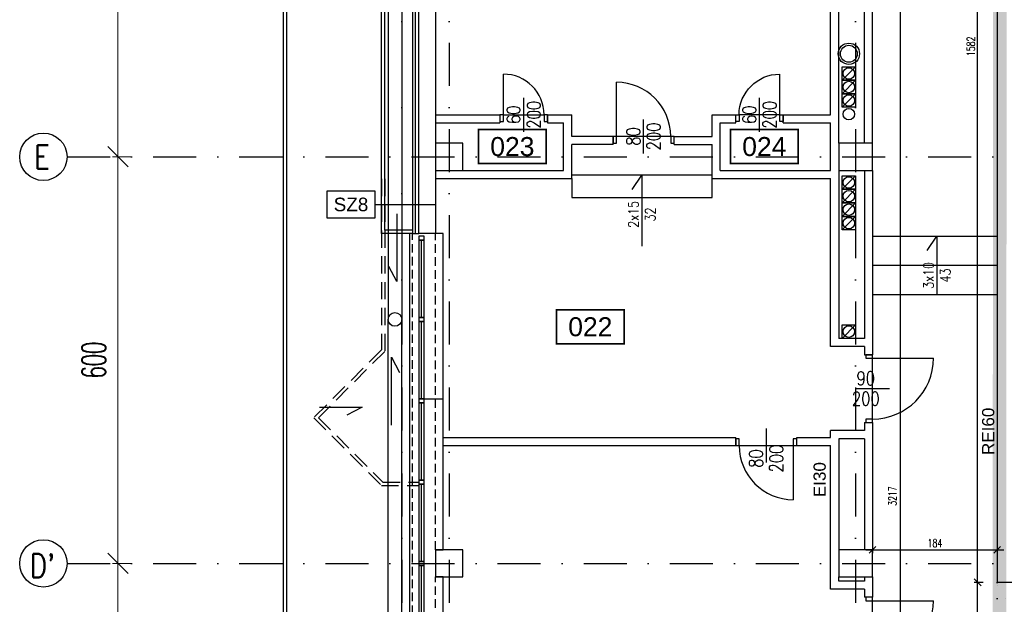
# Model space of a CAD drawing. Header units: centimetres. Extents: x -10702 to 24628, y -4437 to 19798.
# Tile 14 of 92: x 4366 to 5819, y 9140 to 10002. Entities that reach past the tile are written whole.
import ezdxf
from ezdxf.enums import TextEntityAlignment as Align

# ---------------------------------------------------------------- set-up
doc = ezdxf.new("R2010")
doc.units = ezdxf.units.CM
doc.header["$PDMODE"] = 35
doc.header["$PDSIZE"] = 0.1
for name, pattern in [('Kondygnacja  -0_5$0$DIVIDE', [31.75, 12.7, -6.35, 0, -6.35, 0, -6.35]), ('Kondygnacja  -0_5$0$DOT2', [3.175, 0, -3.175]), ('Kondygnacja  -0_5$0$HIDDEN', [9.525, 6.35, -3.175]), ('Osie rzutów$0$DASHDOT2', [12.7, 6.35, -3.175, 0, -3.175])]:
    doc.linetypes.add(name, pattern=pattern)
doc.layers.get('0').update_dxf_attribs({"color": 8})
doc.layers.get('DEFPOINTS').update_dxf_attribs({"color": 8})
for name, color, linetype in [('Kondygnacja  -0_5$0$ARCH_ETAPOWANIE', 8, 'Kondygnacja  -0_5$0$DIVIDE'), ('Kondygnacja  -0_5$0$ARCH_INFO_ETYK_DRZWI_IST', 8, 'Continuous'), ('Kondygnacja  -0_5$0$ARCH_INFO_ODPORNOŚĆ OGNIOWA', 8, 'Continuous'), ('Kondygnacja  -0_5$0$ARCH_INFO_OPISY_PRZEGRODY_IST', 8, 'Continuous'), ('Kondygnacja  -0_5$0$ARCH_INFO_SCHODY_IST', 8, 'Continuous'), ('Kondygnacja  -0_5$0$ARCH_MUROWANE_IST', 8, 'Continuous'), ('Kondygnacja  -0_5$0$ARCH_NIEWIDOK_IST', 8, 'Kondygnacja  -0_5$0$HIDDEN'), ('Kondygnacja  -0_5$0$ARCH_OCIEPLENIE_IST', 8, 'Continuous'), ('Kondygnacja  -0_5$0$ARCH_OTWORY_WENTYLACJA_IST', 8, 'Continuous'), ('Kondygnacja  -0_5$0$ARCH_PRZEKROJOWE_IST', 8, 'Continuous'), ('Kondygnacja  -0_5$0$ARCH_WIDOK_IST', 8, 'Continuous'), ('Kondygnacja  -0_5$0$ARCH_WYBURZENIA', 8, 'Kondygnacja  -0_5$0$DOT2'), ('Kondygnacja  -0_5$0$ARCH_ŚLUSARKA_DRZWI_IST', 8, 'Continuous'), ('Kondygnacja  -0_5$0$ARCH_ŚLUSARKA_OKNA_IST', 8, 'Continuous'), ('Kondygnacja  -0_5$0$ARCH_ŻELBET_IST', 8, 'Continuous'), ('Osie rzutów$0$ARCH_INFO_OSIE_IST', 8, 'Osie rzutów$0$DASHDOT2'), ('Osie rzutów$0$ARCH_INFO_OSIE_OPISY_IST', 8, 'Continuous'), ('Pomieszczenia -05$0$ARCH_INFO_AREA_ETYKIETY_200', 8, 'Continuous')]:
    doc.layers.add(name, color=color, linetype=linetype)
doc.layers.add('Kondygnacja  -0_5$0$ARCH_INFO_WYMIARY', color=8, linetype='Continuous', lineweight=9)
doc.layers.add('Osie rzutów$0$ARCH_INFO_WYMIARY', color=8, linetype='Continuous', lineweight=9)
doc.styles.add('Kondygnacja  -0_5$0$Arial', font='arial.ttf')
doc.styles.add('Kondygnacja  -0_5$0$Romans', font='Romans.shx', dxfattribs={"width": 0.7})
doc.styles.add('Kondygnacja  -0_5$0$ROMANS-50-CM', font='romans.shx', dxfattribs={"width": 0.8, "height": 10})
doc.styles.add('Osie rzutów$0$ROMANS-250-CM', font='romans.shx', dxfattribs={"width": 0.8, "height": 50})
doc.styles.add('Osie rzutów$0$wymiary_cuprum', font='Romans.shx', dxfattribs={"width": 0.6})
doc.styles.add('Pomieszczenia -05$0$Arial', font='arial.ttf')
doc.dimstyles.new('Kondygnacja  -0_5$0$Wymiary 1-100', dxfattribs={"dimtxt": 12, "dimasz": 10, "dimexe": 5, "dimexo": 0, "dimgap": 4, "dimtad": 1, "dimrnd": 0.5, "dimzin": 12, "dimdsep": 46, "dimtxsty": 'Kondygnacja  -0_5$0$Romans', "dimblk": 'Kondygnacja  -0_5$0$_Oblique', "dimcen": 10, "dimdle": 10, "dimclrt": 55, "dimazin": 0, "dimtfac": 1, "dimtmove": 1, "dimatfit": 3, "dimfxl": 0, "dimtolj": 1, "dimtzin": 0, "dimarcsym": 0})
doc.dimstyles.new('Osie rzutów$0$ARCH_ CT', dxfattribs={"dimtxt": 20, "dimasz": 20, "dimexe": 12, "dimexo": 20, "dimgap": 5, "dimtad": 1, "dimdec": 1, "dimrnd": 0.5, "dimzin": 9, "dimdsep": 46, "dimtxsty": 'Osie rzutów$0$wymiary_cuprum', "dimblk": 'Osie rzutów$0$_Oblique', "dimcen": 8, "dimdle": 12, "dimclrd": 256, "dimclre": 256, "dimclrt": 55, "dimadec": 1, "dimazin": 0, "dimtfac": 1, "dimtdec": 1, "dimtmove": 1, "dimatfit": 2, "dimldrblk": 'Osie rzutów$0$_Dot', "dimfxl": 0, "dimtolj": 1, "dimtzin": 0, "dimlwd": -1, "dimlwe": -1, "dimarcsym": 0})

# ---------------------------------------------------------------- blocks, each defined once
blk = doc.blocks.new('Osie rzutów$0$_Oblique')
at = {"color": 0, "linetype": 'ByBlock', "lineweight": -2}
blk.add_line((-0.5, -0.5), (0.5, 0.5), dxfattribs=at)
blk = doc.blocks.new('*D123')
at = {"layer": 'DEFPOINTS', "color": 0}
for p in [(4545, 9800), (4511, 9200), (4545, 9200)]:
    blk.add_point(p, dxfattribs=at)
at = {"layer": 'Osie rzutów$0$ARCH_INFO_WYMIARY'}
for p, q in [((4530, 9800), (4503, 9800)), ((4511, 9808), (4511, 9192)), ((4530, 9200), (4503, 9200))]:
    blk.add_line(p, q, dxfattribs=at)
at = {"layer": 'Osie rzutów$0$ARCH_INFO_WYMIARY', "xscale": 30, "yscale": 30, "zscale": 30}
for p, rotation in [((4511, 9800), 90), ((4511, 9200), 270)]:
    blk.add_blockref('Osie rzutów$0$_Oblique', p, dxfattribs=dict(at, rotation=rotation))
at = {"layer": 'Osie rzutów$0$ARCH_INFO_WYMIARY', "color": 55, "insert": (4475.5, 9500), "char_height": 35, "attachment_point": 5, "rotation": 90, "style": 'Osie rzutów$0$wymiary_cuprum'}
blk.add_mtext('\\A1;600', dxfattribs=at)
blk = doc.blocks.new('Osie rzutów$0$_Dot')
at = {"color": 0, "linetype": 'ByBlock', "lineweight": -2}
blk.add_line((-0.5, 0), (-1, 0), dxfattribs=at)
at = {"color": 0, "linetype": 'ByBlock', "const_width": 0.5}
blk.add_lwpolyline([(-0.25, 0, 1), (0.25, 0, 1)], format="xyb", close=True, dxfattribs=at)
blk = doc.blocks.new('*D124')
at = {"layer": 'DEFPOINTS', "color": 0}
for p in [(4545, 9200), (4511, 8600), (4545, 8600)]:
    blk.add_point(p, dxfattribs=at)
at = {"layer": 'Osie rzutów$0$ARCH_INFO_WYMIARY'}
for p, q in [((4511, 9208), (4511, 8592)), ((4530, 9200), (4503, 9200)), ((4530, 8600), (4503, 8600))]:
    blk.add_line(p, q, dxfattribs=at)
at = {"layer": 'Osie rzutów$0$ARCH_INFO_WYMIARY', "xscale": 30, "yscale": 30, "zscale": 30}
for p, rotation in [((4511, 9200), 90), ((4511, 8600), 270)]:
    blk.add_blockref('Osie rzutów$0$_Oblique', p, dxfattribs=dict(at, rotation=rotation))
at = {"layer": 'Osie rzutów$0$ARCH_INFO_WYMIARY', "color": 55, "insert": (4475.5, 8900), "char_height": 35, "attachment_point": 5, "rotation": 90, "style": 'Osie rzutów$0$wymiary_cuprum'}
blk.add_mtext('\\A1;600', dxfattribs=at)
blk = doc.blocks.new('*D131')
at = {"layer": 'DEFPOINTS', "color": 0}
for p in [(4545, 10400), (4511, 9800), (4545, 9800)]:
    blk.add_point(p, dxfattribs=at)
at = {"layer": 'Osie rzutów$0$ARCH_INFO_WYMIARY'}
for p, q in [((4511, 10408), (4511, 9792)), ((4530, 10400), (4503, 10400)), ((4530, 9800), (4503, 9800))]:
    blk.add_line(p, q, dxfattribs=at)
at = {"layer": 'Osie rzutów$0$ARCH_INFO_WYMIARY', "xscale": 30, "yscale": 30, "zscale": 30}
for p, rotation in [((4511, 10400), 90), ((4511, 9800), 270)]:
    blk.add_blockref('Osie rzutów$0$_Oblique', p, dxfattribs=dict(at, rotation=rotation))
at = {"layer": 'Osie rzutów$0$ARCH_INFO_WYMIARY', "color": 55, "insert": (4475.5, 10100), "char_height": 35, "attachment_point": 5, "rotation": 90, "style": 'Osie rzutów$0$wymiary_cuprum'}
blk.add_mtext('\\A1;600', dxfattribs=at)
blk = doc.blocks.new('Kondygnacja  -0_5$0$_Oblique')
at = {"color": 0, "linetype": 'ByBlock', "lineweight": -2}
blk.add_line((-0.5, -0.5), (0.5, 0.5), dxfattribs=at)
blk = doc.blocks.new('*D182')
at = {"layer": 'DEFPOINTS', "color": 0}
for p in [(5625, 9304), (5809, 9304), (5809, 9220)]:
    blk.add_point(p, dxfattribs=at)
at = {"layer": 'Kondygnacja  -0_5$0$ARCH_INFO_WYMIARY', "color": 0, "lineweight": -2}
for p, q in [((5615, 9220), (5819, 9220)), ((5625, 9228), (5625, 9215)), ((5809, 9228), (5809, 9215))]:
    blk.add_line(p, q, dxfattribs=at)
at = {"layer": 'Kondygnacja  -0_5$0$ARCH_INFO_WYMIARY', "color": 0, "lineweight": -2, "xscale": 10, "yscale": 10, "zscale": 10, "rotation": 180}
blk.add_blockref('Kondygnacja  -0_5$0$_Oblique', (5625, 9220), dxfattribs=at)
at = {"layer": 'Kondygnacja  -0_5$0$ARCH_INFO_WYMIARY', "color": 0, "lineweight": -2, "xscale": 10, "yscale": 10, "zscale": 10}
blk.add_blockref('Kondygnacja  -0_5$0$_Oblique', (5809, 9220), dxfattribs=at)
at = {"layer": 'Kondygnacja  -0_5$0$ARCH_INFO_WYMIARY', "color": 55, "insert": (5717, 9230), "char_height": 12, "attachment_point": 5, "style": 'Kondygnacja  -0_5$0$Romans'}
blk.add_mtext('\\A1;184', dxfattribs=at)
blk = doc.blocks.new('*D237')
at = {"layer": 'DEFPOINTS', "color": 0}
for p in [(5625, 10754), (5666.4, 10754), (5625, 7537)]:
    blk.add_point(p, dxfattribs=at)
at = {"layer": 'Kondygnacja  -0_5$0$ARCH_INFO_WYMIARY', "color": 0, "lineweight": -2}
for p, q in [((5666.4, 7527), (5666.4, 10764)), ((5658.4, 10754), (5671.4, 10754)), ((5658.4, 7537), (5671.4, 7537))]:
    blk.add_line(p, q, dxfattribs=at)
at = {"layer": 'Kondygnacja  -0_5$0$ARCH_INFO_WYMIARY', "color": 0, "lineweight": -2, "xscale": 10, "yscale": 10, "zscale": 10}
for p, rotation in [((5666.4, 10754), 90), ((5666.4, 7537), 270)]:
    blk.add_blockref('Kondygnacja  -0_5$0$_Oblique', p, dxfattribs=dict(at, rotation=rotation))
at = {"layer": 'Kondygnacja  -0_5$0$ARCH_INFO_WYMIARY', "color": 55, "insert": (5654.4, 9299.4), "char_height": 12, "attachment_point": 5, "rotation": 90, "style": 'Kondygnacja  -0_5$0$Romans'}
blk.add_mtext('\\A1;3217', dxfattribs=at)
blk = doc.blocks.new('*D257')
at = {"layer": 'DEFPOINTS', "color": 0}
for p in [(5780.1, 9172), (5809, 9172), (5809, 9048)]:
    blk.add_point(p, dxfattribs=at)
at = {"layer": 'Kondygnacja  -0_5$0$ARCH_INFO_WYMIARY', "color": 0, "lineweight": -2}
for p, q in [((5788.1, 9172), (5775.1, 9172)), ((5780.1, 9038), (5780.1, 9182)), ((5788.1, 9048), (5775.1, 9048))]:
    blk.add_line(p, q, dxfattribs=at)
at = {"layer": 'Kondygnacja  -0_5$0$ARCH_INFO_WYMIARY', "color": 0, "lineweight": -2, "xscale": 10, "yscale": 10, "zscale": 10}
for p, rotation in [((5780.1, 9172), 90), ((5780.1, 9048), 270)]:
    blk.add_blockref('Kondygnacja  -0_5$0$_Oblique', p, dxfattribs=dict(at, rotation=rotation))
at = {"layer": 'Kondygnacja  -0_5$0$ARCH_INFO_WYMIARY', "color": 55, "insert": (5770.1, 9110), "char_height": 12, "attachment_point": 5, "rotation": 90, "style": 'Kondygnacja  -0_5$0$Romans'}
blk.add_mtext('\\A1;124', dxfattribs=at)
blk = doc.blocks.new('*D258')
at = {"layer": 'DEFPOINTS', "color": 0}
for p in [(5780.1, 10754), (5809, 10754), (5809, 9172)]:
    blk.add_point(p, dxfattribs=at)
at = {"layer": 'Kondygnacja  -0_5$0$ARCH_INFO_WYMIARY', "color": 0, "lineweight": -2}
for p, q in [((5780.1, 9162), (5780.1, 10764)), ((5788.1, 10754), (5775.1, 10754)), ((5788.1, 9172), (5775.1, 9172))]:
    blk.add_line(p, q, dxfattribs=at)
at = {"layer": 'Kondygnacja  -0_5$0$ARCH_INFO_WYMIARY', "color": 0, "lineweight": -2, "xscale": 10, "yscale": 10, "zscale": 10}
for p, rotation in [((5780.1, 10754), 90), ((5780.1, 9172), 270)]:
    blk.add_blockref('Kondygnacja  -0_5$0$_Oblique', p, dxfattribs=dict(at, rotation=rotation))
at = {"layer": 'Kondygnacja  -0_5$0$ARCH_INFO_WYMIARY', "color": 55, "insert": (5770.1, 9963), "char_height": 12, "attachment_point": 5, "rotation": 90, "style": 'Kondygnacja  -0_5$0$Romans'}
blk.add_mtext('\\A1;1582', dxfattribs=at)
blk = doc.blocks.new('Kondygnacja  -0_5$0$DRZWI80')
blk.add_line((-40, 0), (-40, 80))
at = {"lineweight": -3}
for p, q in [((0, -25), (0, 25)), ((40, 0), (-40, 0))]:
    blk.add_line(p, q, dxfattribs=at)
for points in [[(-45, -10), (-40, -10), (-40, 0), (-45, 0)], [(40, -10), (45, -10), (45, 0), (40, 0)]]:
    blk.add_lwpolyline(points, close=True, dxfattribs=at)
blk.add_arc((-40, 0), 80, 0, 90, dxfattribs=at)
blk = doc.blocks.new('Kondygnacja  -0_5$0$DRZWI60')
at = {"color": 0}
blk.add_line((-30, 0), (-30, 60), dxfattribs=at)
at = {"color": 0, "lineweight": -3}
for p, q in [((0, -25), (0, 25)), ((-30, 0), (30, 0))]:
    blk.add_line(p, q, dxfattribs=at)
for points in [[(-35, -10), (-30, -10), (-30, 0), (-35, 0)], [(30, -10), (35, -10), (35, 0), (30, 0)]]:
    blk.add_lwpolyline(points, close=True, dxfattribs=at)
blk.add_arc((-30, 0), 60, 0, 90, dxfattribs=at)
blk = doc.blocks.new('Kondygnacja  -0_5$0$DRZWI90')
blk.add_line((-45, 0), (-45, 90))
at = {"lineweight": -3}
for p, q in [((0, -25), (0, 25)), ((45, 0), (-45, 0))]:
    blk.add_line(p, q, dxfattribs=at)
for points in [[(-50, -10), (-45, -10), (-45, 0), (-50, 0)], [(45, -10), (50, -10), (50, 0), (45, 0)]]:
    blk.add_lwpolyline(points, close=True, dxfattribs=at)
blk.add_arc((-45, 0), 90, 0, 90, dxfattribs=at)
blk = doc.blocks.new('Pomieszczenia -05$0$etykieta_numer')
at = {"color": 0, "linetype": 'ByBlock', "const_width": 2.44}
blk.add_lwpolyline([(-50, -50), (-50, 0), (50, 0), (50, -50)], close=True, dxfattribs=at)
at = {"color": 0, "linetype": 'ByBlock', "style": 'Pomieszczenia -05$0$Arial'}
blk.add_attdef('AECAREA:NUMBER', text='', height=28, dxfattribs=at).set_placement((0, -25), align=Align.MIDDLE)
blk = doc.blocks.new('Osie rzutów')
at = {"layer": 'Osie rzutów$0$ARCH_INFO_OSIE_IST', "ltscale": 10}
for p, q in [((4930, 12510), (4930, 4623.26)), ((5000, 12510), (5000, 4512.32)), ((5600, 12510), (5600, 4512.32)), ((4436.04, 9800), (15156.54, 9800)), ((4436.04, 9200), (15156.54, 9200))]:
    blk.add_line(p, q, dxfattribs=at)
at = {"layer": 'Osie rzutów$0$ARCH_INFO_OSIE_OPISY_IST'}
for centre in [(4401.04, 9800), (4401.04, 9200)]:
    blk.add_circle(centre, 35, dxfattribs=at)
at = {"layer": 'Osie rzutów$0$ARCH_INFO_OSIE_OPISY_IST', "style": 'Osie rzutów$0$ROMANS-250-CM', "width": 0.8}
for s, p in [('E', (4387.59, 9782.21)), ("D'", (4381.22, 9178.95))]:
    blk.add_text(s, height=35, dxfattribs=at).set_placement(p)
at = {"layer": 'Osie rzutów$0$ARCH_INFO_WYMIARY'}
for base, p1, p2, picture, middle in [((4511.04, 9800), (4544.98, 10400), (4544.98, 9800), '*D131', (4475.54, 10100)), ((4511.04, 9200), (4544.98, 9800), (4544.98, 9200), '*D123', (4475.54, 9500)), ((4511.04, 8600), (4544.98, 9200), (4544.98, 8600), '*D124', (4475.54, 8900))]:
    dim = blk.add_linear_dim(base=base, p1=p1, p2=p2, angle=270, dimstyle='Osie rzutów$0$ARCH_ CT', override={"dimtxt": 35, "dimasz": 30, "dimexe": 8, "dimexo": 15, "dimgap": 18, "dimdle": 8}, dxfattribs=at)
    dim.commit()
    dim.dimension.update_dxf_attribs({"geometry": picture, "text_midpoint": middle})

msp = doc.modelspace()

# ---------------------------------------------------------------- linework, layer by layer
at = {"layer": 'Kondygnacja  -0_5$0$ARCH_ETAPOWANIE', "ltscale": 10, "const_width": 20, "elevation": 300}
msp.add_lwpolyline([(4946, 3931), (4946, 5443), (5613, 5443), (5613, 5586), (5809, 5586), (5815, 12220), (6212, 12220), (6212, 13458.874), (6172, 13458.874), (6171.997, 14762.582), (4925, 14762.019), (4925, 14762.019), (8839.196, 14763.787)], dxfattribs=at)
at = {"layer": 'Kondygnacja  -0_5$0$ARCH_INFO_OPISY_PRZEGRODY_IST'}
msp.add_lwpolyline([(4890.089, 9729.56), (4890.089, 9709.56), (4820.089, 9709.56), (4820.089, 9749.56), (4890.089, 9749.56), (4890.089, 9729.56), (4980, 9729.56)], dxfattribs=at)
at = {"layer": 'Kondygnacja  -0_5$0$ARCH_INFO_SCHODY_IST'}
for points in [[(5270.323, 9751.691), (5284.5, 9773), (5284.5, 9668)], [(5705.823, 9661.691), (5720, 9683), (5720, 9597)]]:
    msp.add_lwpolyline(points, dxfattribs=at)
at = {"layer": 'Kondygnacja  -0_5$0$ARCH_MUROWANE_IST', "ltscale": 4}
for p, q in [((5809, 10754), (5809, 9172)), ((5563, 9862), (5563, 10380)), ((5575, 9820), (5575, 10380)), ((5613, 9820), (5613, 10380)), ((5625, 9820), (5625, 10380)), ((4980, 9862), (5075, 9862)), ((5075, 9862), (5075, 9850)), ((5145, 9862), (5181, 9862)), ((5145, 9862), (5145, 9850)), ((5181, 9830), (5181, 9862)), ((5388, 9830), (5388, 9862)), ((5388, 9862), (5423, 9862)), ((5423, 9850), (5423, 9862)), ((5493, 9862), (5563, 9862)), ((5493, 9850), (5493, 9862)), ((4980, 9850), (5075, 9850)), ((5145, 9850), (5169, 9850)), ((5169, 9780), (5169, 9850)), ((5400, 9780), (5400, 9850)), ((5400, 9850), (5423, 9850)), ((5493, 9850), (5563, 9850)), ((5563, 9780), (5563, 9850)), ((5242, 9830), (5181, 9830)), ((5242, 9818), (5242, 9830)), ((5332, 9818), (5332, 9830)), ((5332, 9830), (5388, 9830)), ((5181, 9768), (5181, 9818)), ((5242, 9818), (5181, 9818)), ((5332, 9818), (5388, 9818)), ((5388, 9768), (5388, 9818)), ((4980, 9768), (5181, 9768)), ((4984.857, 9768), (5181, 9768)), ((5020, 9780), (5169, 9780)), ((5388, 9768), (5563, 9768)), ((5400, 9780), (5563, 9780)), ((5563, 9520), (5563, 9768)), ((5575, 9780), (5575, 9532)), ((5613, 9780), (5613, 9532)), ((5625, 9780), (5625, 9508)), ((5613, 9520), (5563, 9520)), ((5613, 9532), (5575, 9532)), ((5613, 9520), (5613, 9508)), ((5613, 9508), (5625, 9508)), ((4963, 9443), (4991, 9443)), ((5613, 9408), (5613, 9396)), ((5613, 9408), (5625, 9408)), ((5625, 9408), (5625, 9220)), ((5563, 9386), (5563, 9396)), ((5613, 9396), (5563, 9396)), ((4991, 9386), (5423, 9386)), ((5423, 9374), (5423, 9386)), ((5513, 9386), (5563, 9386)), ((5513, 9374), (5513, 9386)), ((5575, 9384), (5575, 9220)), ((5613, 9384), (5575, 9384)), ((5613, 9384), (5613, 9220)), ((4991, 9374), (5423, 9374)), ((5513, 9374), (5563, 9374)), ((5563, 9162), (5563, 9374)), ((5575, 9174), (5575, 9180)), ((5613, 9174), (5575, 9174)), ((5613, 9180), (5613, 9174)), ((5625, 9180), (5625, 9150)), ((5625, 9180), (5625, 9150)), ((5840, 9172), (5809, 9172)), ((5613, 9162), (5563, 9162)), ((5613, 9162), (5613, 9150)), ((5625, 9150), (5613, 9150))]:
    msp.add_line(p, q, dxfattribs=at)
msp.add_lwpolyline([(4955, 10520), (4980, 10520), (4980, 9686.829), (4955, 9686.829)], close=True, dxfattribs=at)
at = {"layer": 'Kondygnacja  -0_5$0$ARCH_NIEWIDOK_IST', "ltscale": 2}
for p, q in [((4946, 5620), (4946, 9686.829)), ((4980, 9220), (4980, 9686.829)), ((4980, 8620), (4980, 9180))]:
    msp.add_line(p, q, dxfattribs=at)
at = {"layer": 'Kondygnacja  -0_5$0$ARCH_NIEWIDOK_IST', "ltscale": 4}
for points in [[(4900.001, 9767.5), (4900, 9515), (4800, 9415), (4900, 9315), (4955, 9315)], [(4905.001, 9767.5), (4905, 9512.929), (4807.071, 9415), (4902.071, 9320), (4955, 9320)]]:
    msp.add_lwpolyline(points, dxfattribs=at)
at = {"layer": 'Kondygnacja  -0_5$0$ARCH_OCIEPLENIE_IST'}
msp.add_line((4950.5, 9686.829), (4950.5, 10520), dxfattribs=at)
at = {"layer": 'Kondygnacja  -0_5$0$ARCH_OTWORY_WENTYLACJA_IST'}
for p, q in [((5600, 9933), (5580, 9913)), ((5600, 9913), (5580, 9893)), ((5600, 9893), (5580, 9873)), ((5600, 9772), (5580, 9752)), ((5600, 9752), (5580, 9732)), ((5600, 9732), (5580, 9712)), ((5600, 9712), (5580, 9692)), ((5600, 9552), (5580, 9532))]:
    msp.add_line(p, q, dxfattribs=at)
for points in [[(5600, 9913), (5580, 9913), (5580, 9933), (5600, 9933)], [(5600, 9893), (5580, 9893), (5580, 9913), (5600, 9913)], [(5600, 9873), (5580, 9873), (5580, 9893), (5600, 9893)], [(5600, 9752), (5580, 9752), (5580, 9772), (5600, 9772)], [(5600, 9732), (5580, 9732), (5580, 9752), (5600, 9752)], [(5600, 9712), (5580, 9712), (5580, 9732), (5600, 9732)], [(5600, 9692), (5580, 9692), (5580, 9712), (5600, 9712)], [(5600, 9532), (5580, 9532), (5580, 9552), (5600, 9552)]]:
    msp.add_lwpolyline(points, close=True, dxfattribs=at)
for centre, radius in [((5590, 9952), 15.75), ((5590, 9952), 12.5), ((5590, 9923), 8.5), ((5590, 9903), 8.5), ((5590, 9883), 8.5), ((5590, 9762), 8.5), ((5590, 9742), 8.5), ((5590, 9722), 8.5), ((5590, 9702), 8.5), ((5590, 9542), 8.5)]:
    msp.add_circle(centre, radius, dxfattribs=at)
at = {"layer": 'Kondygnacja  -0_5$0$ARCH_PRZEKROJOWE_IST', "ltscale": 4}
for p, q in [((4930, 11385), (4930, 9560)), ((4910, 11365), (4910, 9560)), ((4900, 9686.829), (4900, 10520)), ((4905, 9691.829), (4905, 10515)), ((4946, 9686.829), (4900, 9686.829)), ((4946, 9691.829), (4905, 9691.829))]:
    msp.add_line(p, q, dxfattribs=at)
msp.add_lwpolyline([(4955, 10520), (4946, 10520), (4946, 9686.829), (4955, 9686.829)], dxfattribs=at)
msp.add_circle((5590, 9863), 8.5, dxfattribs=at)
at = {"layer": 'Kondygnacja  -0_5$0$ARCH_WIDOK_IST'}
for p, q in [((4755, 11210), (4755, 5568)), ((4760, 11215), (4760, 5578)), ((5388, 9773), (5181, 9773)), ((4922.62, 9715.831), (4922.62, 9615.831)), ((4946, 9686.829), (4942, 9686.829)), ((5625, 9683), (5809, 9683)), ((4922.62, 9615.831), (4911.005, 9638.32)), ((5625, 9640), (5809, 9640)), ((5625, 9597), (5809, 9597)), ((4910, 5578), (4910, 9560)), ((4930, 5577.609), (4930, 9560)), ((4914.865, 9404.169), (4914.865, 9504.169)), ((4914.865, 9504.169), (4926.479, 9481.68)), ((4808.509, 9430.555), (4871.533, 9430.555)), ((4871.533, 9430.555), (4849.045, 9418.94))]:
    msp.add_line(p, q, dxfattribs=at)
for points in [[(5181, 9768), (5181, 9740), (5388, 9740), (5388, 9768)], [(4946, 5620), (4942, 5620), (4942, 9686.829)], [(4980, 9220), (4991, 9220), (4991, 9686.829), (4980, 9686.829)], [(4980, 8620), (4991, 8620), (4991, 9180), (4980, 9180)]]:
    msp.add_lwpolyline(points, dxfattribs=at)
msp.add_circle((4920, 9560), 10, dxfattribs=at)
at = {"layer": 'Kondygnacja  -0_5$0$ARCH_WYBURZENIA', "ltscale": 6}
msp.add_lwpolyline([(5840, 9172), (5840, 9148), (5809, 9148), (5809, 9172)], close=True, dxfattribs=at)
at = {"layer": 'Kondygnacja  -0_5$0$ARCH_ŚLUSARKA_OKNA_IST'}
for p, q in [((4959, 9563), (4959, 9677)), ((4959, 9443), (4959, 9557)), ((4959, 9323), (4959, 9437)), ((4959, 9203), (4959, 9317)), ((4959, 9083), (4959, 9197))]:
    msp.add_line(p, q, dxfattribs=at)
for points in [[(4963, 9677), (4963, 9683), (4955, 9683), (4955, 9677)], [(4963, 9563), (4963, 9677), (4955, 9677), (4955, 9563)], [(4963, 9557), (4963, 9563), (4955, 9563), (4955, 9557)], [(4963, 9443), (4963, 9557), (4955, 9557), (4955, 9443)], [(4963, 9437), (4963, 9443), (4955, 9443), (4955, 9437)], [(4963, 9323), (4963, 9437), (4955, 9437), (4955, 9323)], [(4963, 9317), (4963, 9323), (4955, 9323), (4955, 9317)], [(4963, 9203), (4963, 9317), (4955, 9317), (4955, 9203)], [(4963, 9197), (4963, 9203), (4955, 9203), (4955, 9197)], [(4963, 9083), (4963, 9197), (4955, 9197), (4955, 9083)]]:
    msp.add_lwpolyline(points, close=True, dxfattribs=at)
at = {"layer": 'Kondygnacja  -0_5$0$ARCH_ŻELBET_IST', "ltscale": 4}
for points in [[(4980, 9780), (5020, 9780), (5020, 9820), (4980, 9820)], [(5575, 9780), (5625, 9780), (5625, 9820), (5575, 9820)], [(5575, 9780), (5625, 9780), (5625, 9820), (5575, 9820)], [(4980, 9180), (5020, 9180), (5020, 9220), (4980, 9220)], [(5575, 9180), (5625, 9180), (5625, 9220), (5575, 9220)], [(5575, 9180), (5625, 9180), (5625, 9220), (5575, 9220)]]:
    msp.add_lwpolyline(points, close=True, dxfattribs=at)

# ---------------------------------------------------------------- block references
at = {"layer": 'Kondygnacja  -0_5$0$ARCH_ŚLUSARKA_DRZWI_IST'}
for name, p in [('Kondygnacja  -0_5$0$DRZWI60', (5110, 9862)), ('Kondygnacja  -0_5$0$DRZWI80', (5287, 9830))]:
    msp.add_blockref(name, p, dxfattribs=at)
at = {"layer": 'Kondygnacja  -0_5$0$ARCH_ŚLUSARKA_DRZWI_IST', "xscale": -1}
msp.add_blockref('Kondygnacja  -0_5$0$DRZWI60', (5458, 9862), dxfattribs=at)
at = {"layer": 'Kondygnacja  -0_5$0$ARCH_ŚLUSARKA_DRZWI_IST'}
for name, p, rotation in [('Kondygnacja  -0_5$0$DRZWI90', (5625, 9458), 270), ('Kondygnacja  -0_5$0$DRZWI80', (5468, 9374), 180), ('Kondygnacja  -0_5$0$DRZWI90', (5625, 9100), 270)]:
    msp.add_blockref(name, p, dxfattribs=dict(at, rotation=rotation))
at = {"layer": 'Osie rzutów$0$ARCH_INFO_OSIE_OPISY_IST'}
msp.add_blockref('Osie rzutów', (0, 0), dxfattribs=at)
at = {"layer": 'Pomieszczenia -05$0$ARCH_INFO_AREA_ETYKIETY_200', "linetype": 'Continuous', "lineweight": -3}
for p, values in [((5093.272, 9840.151), {'AECAREA:NUMBER': '023'}), ((5465.189, 9840.151), {'AECAREA:NUMBER': '024'}), ((5208.364, 9574.22), {'AECAREA:NUMBER': '022'})]:
    msp.add_blockref('Pomieszczenia -05$0$etykieta_numer', p, dxfattribs=at).add_auto_attribs(values)

# ---------------------------------------------------------------- texts
at = {"layer": 'Kondygnacja  -0_5$0$ARCH_INFO_ETYK_DRZWI_IST', "char_height": 20, "width": 10, "attachment_point": 5, "rotation": 90, "line_spacing_factor": 0.9, "style": 'Kondygnacja  -0_5$0$ROMANS-50-CM'}
for s, insert in [('60\\P200', (5110, 9862)), ('60\\P200', (5458, 9862)), ('80\\P200', (5287, 9830)), ('80\\P200', (5468, 9354.727))]:
    msp.add_mtext(s, dxfattribs=dict(at, insert=insert))
at = {"layer": 'Kondygnacja  -0_5$0$ARCH_INFO_ETYK_DRZWI_IST', "insert": (5615, 9458), "char_height": 20, "width": 10, "attachment_point": 5, "line_spacing_factor": 0.9, "style": 'Kondygnacja  -0_5$0$ROMANS-50-CM'}
msp.add_mtext('90\\P200', dxfattribs=at)
at = {"layer": 'Kondygnacja  -0_5$0$ARCH_INFO_ODPORNOŚĆ OGNIOWA', "char_height": 18, "width": 53.33252, "attachment_point": 5, "rotation": 90, "style": 'Kondygnacja  -0_5$0$Arial'}
for s, insert in [('\\PREI60', (5780.733, 9394.865)), ('\\PEI30', (5531.946, 9323.64))]:
    msp.add_mtext(s, dxfattribs=dict(at, insert=insert))
at = {"layer": 'Kondygnacja  -0_5$0$ARCH_INFO_OPISY_PRZEGRODY_IST', "insert": (4855.089, 9729.56), "char_height": 20, "width": 70, "attachment_point": 5, "style": 'Kondygnacja  -0_5$0$Arial'}
msp.add_mtext('SZ8', dxfattribs=at)
at = {"layer": 'Kondygnacja  -0_5$0$ARCH_INFO_SCHODY_IST', "char_height": 15, "width": 10, "attachment_point": 5, "rotation": 90, "style": 'Kondygnacja  -0_5$0$ROMANS-50-CM'}
for s, insert in [('2x15 32', (5284.5, 9714.966)), ('3x10 43', (5720, 9624.966))]:
    msp.add_mtext(s, dxfattribs=dict(at, insert=insert))

# ---------------------------------------------------------------- dimensions: what is measured, and where the dimension line sits
at = {"layer": 'Kondygnacja  -0_5$0$ARCH_INFO_WYMIARY'}
dim = msp.add_linear_dim(base=(5666.358, 10754), p1=(5625, 7537), p2=(5625, 10754), angle=90, dimstyle='Kondygnacja  -0_5$0$Wymiary 1-100', dxfattribs=at)
dim.commit()
dim.dimension.update_dxf_attribs({"geometry": '*D237', "text_midpoint": (5664.432, 9299.446), "dimtype": 160})
for base, p1, p2, picture, middle in [((5780.129, 10754), (5809, 9172), (5809, 10754), '*D258', (5770.129, 9963)), ((5780.129, 9172), (5809, 9048), (5809, 9172), '*D257', (5770.129, 9110))]:
    dim = msp.add_linear_dim(base=base, p1=p1, p2=p2, angle=90, dimstyle='Kondygnacja  -0_5$0$Wymiary 1-100', dxfattribs=at)
    dim.commit()
    dim.dimension.update_dxf_attribs({"geometry": picture, "text_midpoint": middle})
dim = msp.add_linear_dim(base=(5809, 9219.969), p1=(5625, 9304), p2=(5809, 9304), dimstyle='Kondygnacja  -0_5$0$Wymiary 1-100', dxfattribs=at)
dim.commit()
dim.dimension.update_dxf_attribs({"geometry": '*D182', "text_midpoint": (5717, 9229.969)})

doc.saveas('drawing.dxf')
